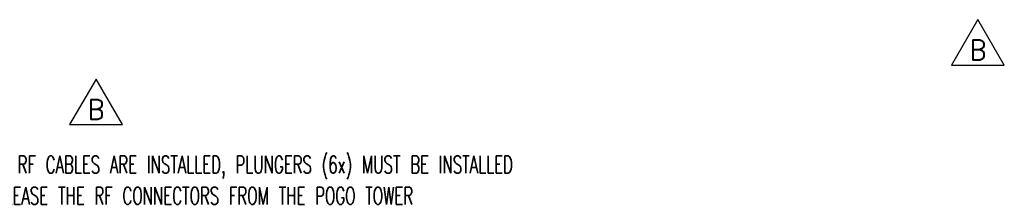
# Model space of a CAD drawing. Header units: inches. Extents: x -343 to 520, y -275 to 283.
# Tile 33 of 42: x 70 to 240, y -154 to -123. Entities that reach past the tile are written whole.
import ezdxf

# ---------------------------------------------------------------- set-up
doc = ezdxf.new("R2010")
doc.units = ezdxf.units.IN
doc.layers.add('1', color=7, linetype='Continuous')
doc.styles.add('CONVERTER_11', font='txt.shx', dxfattribs={"width": 0.9})
doc.styles.add('CONVERTER_12', font='txt.shx', dxfattribs={"width": 0.63})

# ---------------------------------------------------------------- blocks, each defined once
blk = doc.blocks.new('REV_TRIANGLE__9', base_point=(83.23, -138.73))
at = {"layer": '1', "color": 3, "linetype": 'Continuous'}
for p, q in [((83.23, -133.48), (78.68, -141.35)), ((87.78, -141.35), (83.23, -133.48)), ((78.68, -141.35), (87.78, -141.35))]:
    blk.add_line(p, q, dxfattribs=at)
at = {"layer": '1', "color": 3, "insert": (83.23, -138.73), "char_height": 3.5, "attachment_point": 5, "line_spacing_factor": 0.90036, "style": 'CONVERTER_11'}
blk.add_mtext('B', dxfattribs=at)
blk = doc.blocks.new('REV_TRIANGLE__10', base_point=(235.45, -128.42))
at = {"layer": '1', "color": 3, "linetype": 'Continuous'}
for p, q in [((235.45, -123.17), (230.9, -131.05)), ((240, -131.05), (235.45, -123.17)), ((230.9, -131.05), (240, -131.05))]:
    blk.add_line(p, q, dxfattribs=at)
at = {"layer": '1', "color": 3, "insert": (235.45, -128.42), "char_height": 3.5, "attachment_point": 5, "line_spacing_factor": 0.90036, "style": 'CONVERTER_11'}
blk.add_mtext('B', dxfattribs=at)
blk = doc.blocks.new('A-A__51', base_point=(-124.85, -73))
at = {"layer": '1'}
for name, p in [('REV_TRIANGLE__10', (235.45, -128.424)), ('REV_TRIANGLE__9', (83.232, -138.728))]:
    blk.add_blockref(name, p, dxfattribs=at)
blk = doc.blocks.new('1')
blk.add_blockref('A-A__51', (-124.85, -73))
at = {"layer": '1', "color": 1, "insert": (38.03, -155.17), "char_height": 3, "attachment_point": 7, "line_spacing_factor": 1.080432, "style": 'CONVERTER_12'}
blk.add_mtext('IF MORE THEN QTY 20 RF CABLES ARE INSTALLED, PLUNGERS (6x) MUST BE INSTALLED\\PTO MAKE SURE TO RELEASE THE RF CONNECTORS FROM THE POGO TOWER ', dxfattribs=at)

msp = doc.modelspace()

# ---------------------------------------------------------------- block references
at = {"layer": '1'}
msp.add_blockref('1', (0, 0), dxfattribs=at)

doc.saveas('drawing.dxf')
